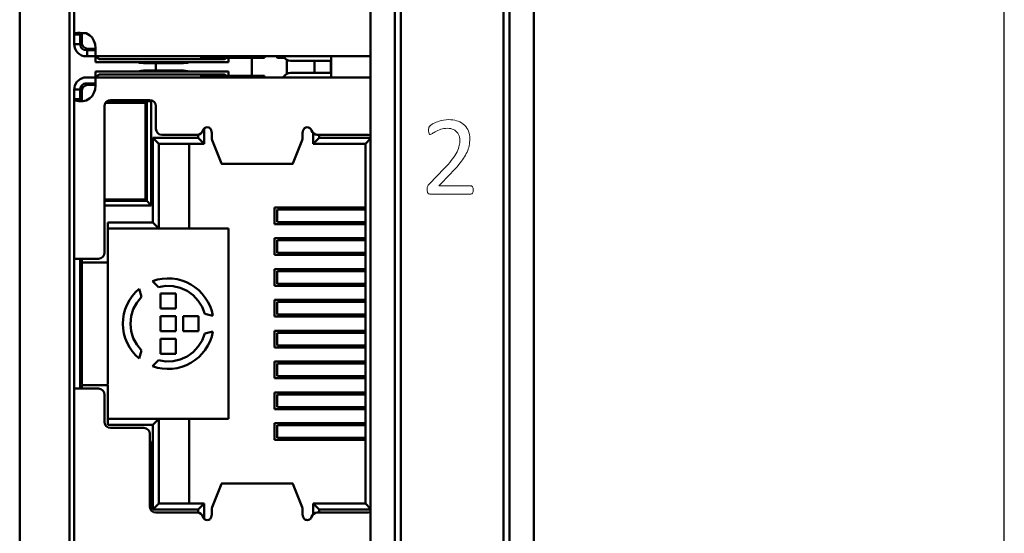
# Model space of a CAD drawing. Header units: millimetres. Extents: x 5 to 292, y 5 to 205.
# Tile 19 of 21: x 205.09 to 221.37, y 139.54 to 148.04. Entities that reach past the tile are written whole.
import ezdxf

# ---------------------------------------------------------------- set-up
doc = ezdxf.new("R2010")
doc.units = ezdxf.units.MM
doc.styles.add('TextStyle_1', font='Arial.TTF', dxfattribs={"height": 3.5})
doc.dimstyles.new('DIM_ST_1', dxfattribs={"dimtxt": 3.5, "dimasz": 2.5, "dimexe": 1.75, "dimexo": 0, "dimgap": 0.4375, "dimtad": 1, "dimlfac": 2, "dimrnd": 0.01, "dimdsep": 46, "dimtxsty": 'TextStyle_1', "dimcen": 0.09, "dimclrd": 7, "dimclre": 7, "dimclrt": 7, "dimazin": 0, "dimtfac": 1, "dimtdec": 0, "dimtmove": 0, "dimatfit": 3, "dimldrblk": 'NONE', "dimfxl": 1, "dimtvp": 1, "dimtolj": 1, "dimarcsym": 0})

# ---------------------------------------------------------------- blocks, each defined once
blk = doc.blocks.new('*D8')
at = {"color": 7, "lineweight": -2}
for p, q in [((213.34, 156.76), (223.12, 156.76)), ((221.37, 89.26), (221.37, 154.26)), ((213.34, 86.76), (223.12, 86.76))]:
    blk.add_line(p, q, dxfattribs=at)
at = {"color": 7}
for points in [[(221.787, 154.26), (220.954, 154.26), (221.37, 156.76)], [(220.954, 89.26), (221.787, 89.26), (221.37, 86.76)]]:
    blk.add_solid(points, dxfattribs=at)
at = {"layer": 'Defpoints', "color": 0}
for p in [(213.34, 156.76), (221.37, 156.76), (213.34, 86.76)]:
    blk.add_point(p, dxfattribs=at)
at = {"color": 7, "insert": (219.146, 121.76), "char_height": 3.5, "attachment_point": 5, "rotation": 90, "style": 'TextStyle_1'}
blk.add_mtext('\\A1;140{\\H0.5x;\\S^ ;}', dxfattribs=at)
blk = doc.blocks.new('_None')
blk = doc.blocks.new('Seite_1')
at = {"color": 7, "linetype": 'Continuous', "lineweight": 50}
for p, q in [((205.0903, 87.5103), (205.0903, 156.0103)), ((205.9152, 156.0103), (205.9152, 87.5103)), ((210.8903, 87.5103), (210.8903, 156.0103)), ((211.2903, 156.0103), (211.2903, 87.5103)), ((213.1903, 87.5103), (213.1903, 156.0103)), ((213.5903, 156.0103), (213.5903, 87.5103)), ((211.3903, 87.6103), (211.3903, 155.9103)), ((213.0903, 155.9103), (213.0903, 87.6103)), ((207.3403, 147.3234), (207.3403, 147.1971)), ((208.4296, 145.6554), (209.6054, 145.6554)), ((209.3486, 144.9004), (209.3486, 144.6902)), ((209.3486, 144.3904), (209.3486, 144.1802)), ((209.3486, 143.8804), (209.3486, 143.6702)), ((209.3486, 143.3704), (209.3486, 143.1602)), ((209.3486, 142.8604), (209.3486, 142.6502)), ((209.3486, 142.3504), (209.3486, 142.1402)), ((209.3486, 141.8404), (209.3486, 141.6302)), ((209.3486, 141.3304), (209.3486, 141.1202)), ((209.6054, 140.3651), (208.4296, 140.3651))]:
    blk.add_line(p, q, dxfattribs=at)
at = {"color": 7, "linetype": 'Continuous', "lineweight": 9}
for p, q in [((211.8669, 145.3269), (212.1095, 145.5766)), ((212.215, 145.4921), (212.0229, 145.2913)), ((212.0229, 145.2913), (212.5514, 145.2913)), ((212.5524, 145.1553), (211.8817, 145.1553))]:
    blk.add_line(p, q, dxfattribs=at)
at = {"color": 7, "lineweight": 50, "flags": 128}
for points in [[(205.9903, 150.4353), (205.9903, 147.7939)], [(205.9903, 147.7939), (205.9972, 147.8105), (206.0082, 147.8161), (206.0265, 147.8198), (206.0536, 147.8215), (206.0903, 147.8214), (206.1364, 147.8193), (206.1903, 147.8153)], [(205.9903, 147.6352), (205.9903, 147.6821), (205.9903, 147.7252), (205.9903, 147.7629), (205.9903, 147.7939)], [(205.9903, 147.7939), (206.0903, 147.7939)], [(206.1128, 147.8203), (206.1084, 147.8198), (206.0993, 147.8161), (206.0938, 147.8105), (206.091, 147.8031), (206.0903, 147.7939)], [(206.0903, 147.7939), (206.0903, 147.7629), (206.0903, 147.7252), (206.0903, 147.6821), (206.0903, 147.6352)], [(206.1153, 147.8202), (206.1153, 147.8103)], [(206.1153, 147.6603), (206.1153, 147.6718), (206.1153, 147.7042), (206.1153, 147.7529), (206.1153, 147.8103)], [(206.1153, 147.6603), (206.1229, 147.622), (206.1446, 147.5896), (206.1771, 147.5679), (206.2153, 147.5603)], [(206.1903, 147.8153), (206.2425, 147.7853), (206.286, 147.7436), (206.3183, 147.6927), (206.3374, 147.6356)], [(205.9903, 147.6352), (205.9942, 147.5962), (206.0056, 147.5587), (206.024, 147.5241), (206.0489, 147.4938), (206.0792, 147.469), (206.1138, 147.4505), (206.1513, 147.4391), (206.1903, 147.4353)], [(205.9903, 147.6352), (206.0903, 147.6352)], [(206.1903, 147.5353), (206.1521, 147.5429), (206.1196, 147.5645), (206.0979, 147.597), (206.0903, 147.6352)], [(206.2044, 147.5353), (206.1903, 147.5353)], [(206.2044, 147.5353), (206.3419, 147.5353)], [(206.2044, 147.4353), (206.2044, 147.5353)], [(206.2153, 147.5603), (206.3425, 147.5603)], [(206.3374, 147.6356), (206.3425, 147.5697)], [(206.3377, 147.5603), (206.3419, 147.5353)], [(206.3425, 147.4356), (206.3425, 147.445), (206.3425, 147.4725), (206.3425, 147.5155), (206.3425, 147.5697)], [(206.2044, 147.4353), (206.1903, 147.4353)], [(206.3355, 147.4353), (206.2044, 147.4353)], [(206.3419, 147.4353), (206.3419, 147.3353)], [(206.4419, 147.3353), (206.4036, 147.3353), (206.3712, 147.3353), (206.3495, 147.3353), (206.3419, 147.3353)], [(206.3425, 147.4356), (210.8903, 147.4356)], [(206.4419, 147.3853), (206.4262, 147.3864), (206.4124, 147.3895), (206.3891, 147.4003), (206.3701, 147.4156), (206.3553, 147.4353)], [(206.4419, 147.3853), (208.4419, 147.3853)], [(208.4419, 147.3353), (206.4419, 147.3353)], [(207.138, 147.3234), (207.1008, 147.3249), (207.0689, 147.3292), (207.0481, 147.3353)], [(207.2547, 147.4353), (207.2501, 147.4353), (207.2366, 147.4353)], [(207.887, 147.3353), (207.8661, 147.3292), (207.8342, 147.3249), (207.797, 147.3234)], [(208.0903, 147.4103), (208.0903, 147.4356)], [(208.0903, 147.4103), (209.1403, 147.4103)], [(208.507, 147.4103), (208.4946, 147.4003), (208.4713, 147.3895), (208.4576, 147.3864), (208.4419, 147.3853)], [(208.5419, 147.3353), (208.5343, 147.3353), (208.5126, 147.3353), (208.4802, 147.3353), (208.4419, 147.3353)], [(208.5419, 147.3353), (208.5419, 147.4103)], [(208.9293, 147.1103), (208.9293, 147.4103)], [(209.1403, 147.4356), (209.1403, 147.4103)], [(209.3393, 147.4353), (209.3412, 147.4257), (209.3466, 147.4176), (209.3548, 147.4122), (209.3643, 147.4103)], [(209.3643, 147.4103), (209.4708, 147.4103)], [(209.5093, 147.1436), (209.5093, 147.3777)], [(209.7425, 147.3606), (209.6756, 147.3606), (209.6188, 147.3606), (209.581, 147.3606), (209.5675, 147.3606)], [(209.7425, 147.3606), (210.2393, 147.3606)], [(209.9643, 147.3606), (209.9643, 147.16)], [(210.2343, 147.16), (210.2343, 147.2603), (210.2343, 147.3606)], [(210.2403, 147.085), (210.2403, 147.4356)], [(206.3419, 147.1853), (206.3495, 147.1853), (206.3712, 147.1853), (206.4036, 147.1853), (206.4419, 147.1853)], [(206.3419, 147.1853), (206.3419, 147.0853)], [(206.4419, 147.1853), (208.4419, 147.1853)], [(207.0481, 147.1853), (207.0689, 147.1914), (207.1008, 147.1956), (207.138, 147.1971)], [(207.797, 147.3234), (207.138, 147.3234)], [(207.138, 147.1971), (207.797, 147.1971)], [(207.797, 147.1971), (207.8342, 147.1956), (207.8661, 147.1914), (207.887, 147.1853)], [(208.4419, 147.1853), (208.4802, 147.1853), (208.5126, 147.1853), (208.5343, 147.1853), (208.5419, 147.1853)], [(208.5419, 147.1103), (208.5419, 147.1853)], [(206.1523, 147.0816), (206.0882, 147.0572), (206.0361, 147.0125), (206.0021, 146.9529), (205.9903, 146.8853)], [(206.1903, 147.0853), (206.1716, 147.0844), (206.1523, 147.0816)], [(206.1903, 147.0853), (206.2148, 147.0853), (206.2342, 147.0853)], [(206.2342, 147.0853), (206.3355, 147.0853)], [(210.8903, 147.085), (206.3425, 147.085)], [(206.3425, 146.9508), (206.3425, 147.0051), (206.3425, 147.048), (206.3425, 147.0755), (206.3425, 147.085)], [(206.3553, 147.0853), (206.3701, 147.1049), (206.3891, 147.1202), (206.4124, 147.1311), (206.4262, 147.1342), (206.4419, 147.1353)], [(208.4419, 147.1353), (206.4419, 147.1353)], [(207.2366, 147.0853), (207.2501, 147.0853), (207.2547, 147.0853)], [(209.1403, 147.1103), (208.0903, 147.1103)], [(208.0903, 147.085), (208.0903, 147.1103)], [(208.4419, 147.1353), (208.4576, 147.1342), (208.4713, 147.1311), (208.4946, 147.1202), (208.507, 147.1103)], [(209.1403, 147.1103), (209.1403, 147.085)], [(209.5675, 147.16), (209.581, 147.16), (209.6188, 147.16), (209.6756, 147.16), (209.7425, 147.16)], [(210.2393, 147.16), (209.7425, 147.16)], [(205.9903, 146.7267), (205.9903, 146.7576), (205.9903, 146.7953), (205.9903, 146.8384), (205.9903, 146.8853)], [(206.0903, 146.8853), (205.9903, 146.8853)], [(206.0903, 146.8853), (206.0946, 146.9144), (206.1073, 146.9409), (206.1271, 146.9627), (206.1523, 146.9778)], [(206.0903, 146.8853), (206.0903, 146.8384), (206.0903, 146.7953), (206.0903, 146.7576), (206.0903, 146.7267)], [(206.2153, 146.9603), (206.1771, 146.9527), (206.1446, 146.931), (206.1229, 146.8985), (206.1153, 146.8603)], [(206.1153, 146.7103), (206.1153, 146.7676), (206.1153, 146.8163), (206.1153, 146.8487), (206.1153, 146.8603)], [(206.1523, 146.9778), (206.1714, 146.9834), (206.1903, 146.9853)], [(206.2342, 146.9853), (206.2148, 146.9853), (206.1903, 146.9853)], [(206.3374, 146.885), (206.3183, 146.8278), (206.286, 146.777), (206.2425, 146.7353), (206.1903, 146.7052)], [(206.3425, 146.9603), (206.2153, 146.9603)], [(206.3419, 146.9853), (206.2342, 146.9853)], [(206.3425, 146.9508), (206.3374, 146.885)], [(206.3419, 146.9853), (206.3377, 146.9603)], [(206.0903, 146.7267), (205.9903, 146.7267)], [(206.1903, 146.7052), (206.1317, 146.6947), (206.0997, 146.6934), (206.0681, 146.6947), (206.0385, 146.6987), (206.0137, 146.7054), (205.9966, 146.7147), (205.9903, 146.7267)], [(205.9903, 146.7267), (205.9903, 144.0853)], [(206.1309, 146.6947), (206.127, 146.6951), (206.1124, 146.6995), (206.1006, 146.7065), (206.093, 146.7156), (206.0903, 146.7267)], [(206.1153, 146.7103), (206.1153, 146.6986)], [(206.4925, 146.6103), (206.5001, 146.6485), (206.5218, 146.681), (206.5542, 146.7027), (206.5925, 146.7103)], [(206.5357, 146.6903), (207.2653, 146.6903)], [(206.5903, 146.6903), (206.6097, 146.6653)], [(206.5903, 146.6903), (206.5903, 146.6653)], [(207.2425, 146.7103), (206.5925, 146.7103)], [(207.0222, 146.6653), (207.0403, 146.6903)], [(207.0403, 146.6903), (207.0403, 146.6653)], [(207.1903, 145.0403), (207.1903, 146.6903)], [(207.2425, 146.7103), (207.2808, 146.7027), (207.3132, 146.681), (207.3349, 146.6485), (207.3425, 146.6103)], [(207.2653, 146.6903), (207.2653, 144.9653)], [(206.4925, 144.1853), (206.4925, 146.6103)], [(206.5113, 146.6653), (207.1678, 146.6653)], [(207.1678, 146.6653), (207.1678, 145.0653)], [(207.3425, 146.2353), (207.3425, 146.6103)], [(207.3425, 146.2353), (207.3501, 146.197), (207.3718, 146.1646), (207.4042, 146.1429), (207.4425, 146.1353)], [(208.0238, 146.1353), (208.0552, 146.1403), (208.0835, 146.1551), (208.1057, 146.178), (208.1196, 146.2067)], [(208.1196, 146.2067), (208.13, 146.2282), (208.1466, 146.2454), (208.1679, 146.2564), (208.1915, 146.2603)], [(208.1403, 145.9878), (208.1403, 146.2389)], [(208.1915, 146.2603), (208.216, 146.2561), (208.2379, 146.2442)], [(208.2379, 146.2442), (208.2566, 146.2101), (208.2665, 146.1676)], [(209.7685, 146.1676), (209.7785, 146.2101), (209.7971, 146.2442)], [(209.7971, 146.2442), (209.819, 146.2561), (209.8435, 146.2603)], [(209.8435, 146.2603), (209.8672, 146.2564), (209.8884, 146.2454), (209.905, 146.2282), (209.9154, 146.2067)], [(209.9154, 146.2067), (209.9293, 146.178), (209.9515, 146.1551), (209.9798, 146.1403), (210.0113, 146.1353)], [(207.2903, 146.0878), (207.3903, 145.9878)], [(207.2903, 146.0878), (207.2903, 144.6853)], [(208.0403, 146.0878), (207.2903, 146.0878)], [(207.4425, 146.1353), (208.0238, 146.1353)], [(208.0403, 146.1379), (208.0403, 146.0878)], [(208.0403, 146.0878), (208.1403, 145.9878)], [(208.2665, 146.1114), (208.2665, 146.1676)], [(208.2665, 146.1114), (208.27, 146.0696), (208.2735, 146.0472)], [(208.2735, 146.0472), (208.4297, 145.6592)], [(209.6053, 145.6592), (209.7615, 146.0472)], [(209.7615, 146.0472), (209.765, 146.0696), (209.7685, 146.1114)], [(209.7685, 146.1676), (209.7685, 146.1114)], [(209.9403, 146.1666), (209.9403, 145.9878)], [(210.0403, 146.0878), (209.9403, 145.9878)], [(210.0113, 146.1353), (210.8575, 146.1353)], [(210.0403, 146.0878), (210.0403, 146.1353)], [(210.8903, 146.0878), (210.0403, 146.0878)], [(210.8903, 146.0728), (210.8053, 145.9878)], [(210.8575, 146.1353), (210.8903, 146.1287)], [(207.3903, 145.9878), (208.1403, 145.9878)], [(207.3903, 144.5853), (207.3903, 145.9878)], [(207.8903, 145.9878), (207.8903, 144.5853)], [(209.9403, 145.9878), (210.8053, 145.9878)], [(210.8053, 145.9878), (210.8053, 140.0328)], [(208.4297, 145.6592), (208.4322, 145.6573)], [(209.6028, 145.6573), (209.6053, 145.6592)], [(207.1678, 145.0653), (206.4925, 145.0653)], [(206.5903, 145.0403), (206.5943, 145.0653)], [(206.5903, 145.0653), (206.5903, 145.0403)], [(207.0366, 145.0653), (207.0403, 145.0403)], [(207.0403, 145.0653), (207.0403, 145.0403)], [(206.4925, 145.0403), (207.1903, 145.0403)], [(207.2653, 144.9653), (206.4925, 144.9653)], [(207.1903, 145.0403), (207.2653, 144.9653)], [(209.3053, 144.9328), (209.3053, 144.6578)], [(210.8053, 144.9328), (209.3053, 144.9328)], [(209.3505, 144.9003), (209.3514, 144.9003), (209.3681, 144.9003)], [(210.8053, 144.9003), (209.3681, 144.9003)], [(209.8053, 144.9328), (209.8053, 144.9003)], [(209.8153, 144.9103), (209.8153, 144.9328)], [(209.8153, 144.9103), (209.8211, 144.9103), (209.8382, 144.9103), (209.8659, 144.9103), (209.9032, 144.9103), (209.9486, 144.9103), (210.0005, 144.9103), (210.0568, 144.9103), (210.1153, 144.9103)], [(209.8153, 144.9103), (209.8153, 144.9003)], [(209.9653, 144.9328), (209.9653, 144.9203)], [(209.9653, 144.9203), (209.9653, 144.9103)], [(209.9653, 144.9203), (210.0903, 144.9203)], [(209.9893, 144.9203), (209.9893, 144.9103)], [(209.9893, 144.9103), (209.9893, 144.9203)], [(210.0903, 144.9203), (210.0903, 144.9328)], [(210.1153, 144.9103), (210.8053, 144.9103)], [(210.1893, 144.9103), (210.1893, 144.9328)], [(210.2403, 144.9103), (210.2403, 144.9328)], [(206.5453, 144.0253), (206.5453, 144.6853)], [(207.2903, 144.6853), (206.5453, 144.6853)], [(206.5453, 144.5853), (206.5453, 142.0023)], [(206.5453, 144.5853), (207.3903, 144.5853)], [(207.2903, 144.6853), (207.3903, 144.5853)], [(207.8903, 144.5853), (207.3903, 144.5853)], [(208.5453, 144.5853), (207.8903, 144.5853)], [(208.5419, 141.4353), (208.5419, 144.5853)], [(208.5453, 141.4353), (208.5453, 144.5853)], [(209.3053, 144.6578), (210.8053, 144.6578)], [(209.3681, 144.6903), (209.3514, 144.6903), (209.3505, 144.6903)], [(209.3681, 144.6903), (210.8053, 144.6903)], [(209.8053, 144.6903), (209.8053, 144.6578)], [(209.8153, 144.6903), (209.8153, 144.6803)], [(209.8153, 144.6578), (209.8153, 144.6803)], [(210.1153, 144.6803), (210.0568, 144.6803), (210.0005, 144.6803), (209.9486, 144.6803), (209.9032, 144.6803), (209.8659, 144.6803), (209.8382, 144.6803), (209.8211, 144.6803), (209.8153, 144.6803)], [(209.9653, 144.6803), (209.9653, 144.6703)], [(209.9653, 144.6703), (209.9653, 144.6578)], [(210.0903, 144.6703), (209.9653, 144.6703)], [(209.9893, 144.6803), (209.9893, 144.6673)], [(209.9893, 144.6703), (209.9893, 144.6803)], [(210.0903, 144.6578), (210.0903, 144.6703)], [(210.8053, 144.6803), (210.1153, 144.6803)], [(210.1893, 144.6603), (210.1893, 144.6803)], [(210.2403, 144.6578), (210.2403, 144.6803)], [(209.3053, 144.4228), (209.3053, 144.1478)], [(210.8053, 144.4228), (209.3053, 144.4228)], [(209.8053, 144.4228), (209.8053, 144.3903)], [(209.8153, 144.4003), (209.8153, 144.4228)], [(209.9653, 144.4228), (209.9653, 144.4103)], [(209.9653, 144.4103), (209.9653, 144.4003)], [(209.9653, 144.4103), (210.0903, 144.4103)], [(210.0903, 144.4103), (210.0903, 144.4228)], [(210.2403, 144.4003), (210.2403, 144.4228)], [(209.3505, 144.3903), (209.3514, 144.3903), (209.3681, 144.3903)], [(210.8053, 144.3903), (209.3681, 144.3903)], [(209.8153, 144.4003), (209.8211, 144.4003), (209.8382, 144.4003), (209.8659, 144.4003), (209.9032, 144.4003), (209.9486, 144.4003), (210.0005, 144.4003), (210.0568, 144.4003), (210.1153, 144.4003)], [(209.8153, 144.4003), (209.8153, 144.3903)], [(210.1153, 144.4003), (210.8053, 144.4003)], [(206.1903, 144.0853), (206.1513, 144.0853), (206.1138, 144.0853), (206.0792, 144.0853), (206.0489, 144.0853), (206.024, 144.0853), (206.0055, 144.0853), (205.9942, 144.0853), (205.9903, 144.0853)], [(205.9903, 141.9423), (205.9903, 144.0783)], [(206.0903, 141.9353), (206.0903, 144.0853)], [(206.1153, 144.0853), (206.1153, 144.0253)], [(206.1903, 144.0853), (206.3925, 144.0853)], [(206.3925, 144.0853), (206.4308, 144.0929), (206.4632, 144.1146), (206.4849, 144.147), (206.4925, 144.1853)], [(209.3053, 144.1478), (210.8053, 144.1478)], [(209.3681, 144.1803), (209.3514, 144.1803), (209.3505, 144.1803)], [(209.3681, 144.1803), (210.8053, 144.1803)], [(209.8053, 144.1803), (209.8053, 144.1478)], [(209.8153, 144.1803), (209.8153, 144.1703)], [(209.8153, 144.1478), (209.8153, 144.1703)], [(210.1153, 144.1703), (210.0568, 144.1703), (210.0005, 144.1703), (209.9486, 144.1703), (209.9032, 144.1703), (209.8659, 144.1703), (209.8382, 144.1703), (209.8211, 144.1703), (209.8153, 144.1703)], [(209.9653, 144.1703), (209.9653, 144.1603)], [(209.9653, 144.1603), (209.9653, 144.1478)], [(210.0903, 144.1603), (209.9653, 144.1603)], [(210.0393, 144.1703), (210.0393, 144.1603)], [(210.0903, 144.1478), (210.0903, 144.1603)], [(210.8053, 144.1703), (210.1153, 144.1703)], [(210.1893, 144.1703), (210.1893, 144.1478)], [(210.2403, 144.1478), (210.2403, 144.1703)], [(206.2153, 144.0253), (206.1771, 144.0253), (206.1446, 144.0253), (206.1229, 144.0253), (206.1153, 144.0253)], [(206.1153, 142.0023), (206.1153, 144.0183)], [(206.2153, 144.0253), (206.5453, 144.0253)], [(208.2839, 143.1405), (208.2654, 143.2201), (208.2382, 143.2973), (208.2029, 143.371), (208.1597, 143.4404), (208.1092, 143.5048), (208.052, 143.5632), (207.9888, 143.6151), (207.9203, 143.6598), (207.8474, 143.6967), (207.7708, 143.7256), (207.6916, 143.7459), (207.6107, 143.7574), (207.529, 143.7601), (207.4474, 143.7538), (207.3671, 143.7388), (207.2888, 143.715)], [(209.3053, 143.9128), (209.3053, 143.6378)], [(210.8053, 143.9128), (209.3053, 143.9128)], [(209.3505, 143.8803), (209.3514, 143.8803), (209.3681, 143.8803)], [(210.8053, 143.8803), (209.3681, 143.8803)], [(209.8053, 143.9128), (209.8053, 143.8803)], [(209.8153, 143.8903), (209.8153, 143.9128)], [(209.8153, 143.8903), (209.8211, 143.8903), (209.8382, 143.8903), (209.8659, 143.8903), (209.9032, 143.8903), (209.9486, 143.8903), (210.0005, 143.8903), (210.0568, 143.8903), (210.1153, 143.8903)], [(209.8153, 143.8903), (209.8153, 143.8803)], [(209.9653, 143.9128), (209.9653, 143.9003)], [(209.9653, 143.9003), (209.9653, 143.8903)], [(209.9653, 143.9003), (210.0903, 143.9003)], [(210.0393, 143.9003), (210.0393, 143.8903)], [(210.0903, 143.9003), (210.0903, 143.9128)], [(210.1153, 143.8903), (210.8053, 143.8903)], [(210.2403, 143.8903), (210.2403, 143.9128)], [(207.2888, 143.715), (207.3836, 143.614)], [(207.3836, 143.614), (207.5044, 143.6339), (207.6269, 143.6299), (207.7462, 143.6021), (207.8578, 143.5515), (207.9574, 143.4802), (208.0412, 143.3907), (208.1059, 143.2867), (208.149, 143.172)], [(209.3053, 143.6378), (210.8053, 143.6378)], [(209.3681, 143.6703), (209.3514, 143.6703), (209.3505, 143.6703)], [(209.3681, 143.6703), (210.8053, 143.6703)], [(209.8053, 143.6703), (209.8053, 143.6378)], [(209.8153, 143.6703), (209.8153, 143.6603)], [(209.8153, 143.6378), (209.8153, 143.6603)], [(210.1153, 143.6603), (210.0568, 143.6603), (210.0005, 143.6603), (209.9486, 143.6603), (209.9032, 143.6603), (209.8659, 143.6603), (209.8382, 143.6603), (209.8211, 143.6603), (209.8153, 143.6603)], [(209.9653, 143.6603), (209.9653, 143.6503)], [(209.9653, 143.6503), (209.9653, 143.6378)], [(210.0903, 143.6503), (209.9653, 143.6503)], [(210.0393, 143.6603), (210.0393, 143.6503)], [(210.0903, 143.6378), (210.0903, 143.6503)], [(210.8053, 143.6603), (210.1153, 143.6603)], [(210.1893, 143.6603), (210.1893, 143.6378)], [(210.2403, 143.6378), (210.2403, 143.6603)], [(206.1153, 143.5167), (206.1062, 143.5246), (206.0953, 143.546), (206.0903, 143.5801)], [(206.1153, 143.5408), (206.1028, 143.5314)], [(207.0632, 143.5848), (207.0035, 143.5289), (206.9503, 143.4668), (206.9041, 143.3993), (206.8656, 143.3272), (206.8351, 143.2513), (206.8131, 143.1726), (206.7998, 143.0919), (206.7953, 143.0103), (206.7998, 142.9286), (206.8131, 142.8479), (206.8351, 142.7692), (206.8656, 142.6933), (206.9041, 142.6212), (206.9503, 142.5537), (207.0035, 142.4916), (207.0632, 142.4357)], [(207.1034, 142.5683), (207.0257, 142.663), (206.9679, 142.7711), (206.9323, 142.8883), (206.9203, 143.0103), (206.9323, 143.1322), (206.9679, 143.2494), (207.0257, 143.3575), (207.1034, 143.4522)], [(207.1034, 143.4522), (207.0632, 143.5848)], [(207.4203, 143.5103), (207.4203, 143.2603)], [(207.6703, 143.5103), (207.4203, 143.5103)], [(207.6703, 143.2603), (207.6703, 143.5103)], [(209.3053, 143.4028), (209.3053, 143.1278)], [(210.8053, 143.4028), (209.3053, 143.4028)], [(209.3505, 143.3703), (209.3514, 143.3703), (209.3681, 143.3703)], [(210.8053, 143.3703), (209.3681, 143.3703)], [(209.8053, 143.4028), (209.8053, 143.3703)], [(209.8153, 143.3803), (209.8153, 143.4028)], [(209.8153, 143.3803), (209.8211, 143.3803), (209.8382, 143.3803), (209.8659, 143.3803), (209.9032, 143.3803), (209.9486, 143.3803), (210.0005, 143.3803), (210.0568, 143.3803), (210.1153, 143.3803)], [(209.8153, 143.3803), (209.8153, 143.3703)], [(209.9653, 143.4028), (209.9653, 143.3903)], [(209.9653, 143.3903), (209.9653, 143.3803)], [(209.9653, 143.3903), (210.0903, 143.3903)], [(210.0393, 143.3903), (210.0393, 143.3803)], [(210.0903, 143.3903), (210.0903, 143.4028)], [(210.1153, 143.3803), (210.8053, 143.3803)], [(210.2403, 143.3803), (210.2403, 143.4028)], [(207.4203, 143.2603), (207.6703, 143.2603)], [(207.6703, 143.1353), (207.4203, 143.1353)], [(207.4203, 143.1353), (207.4203, 142.8853)], [(207.6703, 142.8853), (207.6703, 143.1353)], [(208.0453, 143.1353), (207.7953, 143.1353)], [(207.7953, 143.1353), (207.7953, 142.8853)], [(208.0453, 142.8853), (208.0453, 143.1353)], [(208.149, 143.172), (208.2839, 143.1405)], [(209.3053, 143.1278), (210.8053, 143.1278)], [(209.3681, 143.1603), (209.3514, 143.1603), (209.3505, 143.1603)], [(209.3681, 143.1603), (210.8053, 143.1603)], [(209.8053, 143.1603), (209.8053, 143.1278)], [(209.8153, 143.1603), (209.8153, 143.1503)], [(209.8153, 143.1278), (209.8153, 143.1503)], [(210.1153, 143.1503), (210.0568, 143.1503), (210.0005, 143.1503), (209.9486, 143.1503), (209.9032, 143.1503), (209.8659, 143.1503), (209.8382, 143.1503), (209.8211, 143.1503), (209.8153, 143.1503)], [(209.9653, 143.1503), (209.9653, 143.1403)], [(209.9653, 143.1403), (209.9653, 143.1278)], [(210.0903, 143.1403), (209.9653, 143.1403)], [(209.9893, 143.1503), (209.9893, 143.1403)], [(209.9893, 143.1503), (209.9893, 143.1403)], [(210.0903, 143.1278), (210.0903, 143.1403)], [(210.8053, 143.1503), (210.1153, 143.1503)], [(210.1893, 143.1278), (210.1893, 143.1503)], [(210.1893, 143.1278), (210.1893, 143.1503)], [(210.2403, 143.1278), (210.2403, 143.1503)], [(207.2888, 142.3055), (207.3671, 142.2818), (207.4474, 142.2667), (207.529, 142.2604), (207.6107, 142.2631), (207.6916, 142.2747), (207.7708, 142.295), (207.8474, 142.3238), (207.9203, 142.3607), (207.9888, 142.4054), (208.052, 142.4573), (208.1092, 142.5158), (208.1597, 142.5801), (208.2029, 142.6495), (208.2382, 142.7233), (208.2654, 142.8004), (208.2839, 142.88)], [(208.149, 142.8485), (208.1059, 142.7338), (208.0412, 142.6298), (207.9574, 142.5404), (207.8578, 142.469), (207.7462, 142.4184), (207.6269, 142.3906), (207.5044, 142.3866), (207.3836, 142.4066)], [(207.4203, 142.8853), (207.6703, 142.8853)], [(207.7953, 142.8853), (208.0453, 142.8853)], [(208.2839, 142.88), (208.149, 142.8485)], [(209.3053, 142.8928), (209.3053, 142.6178)], [(210.8053, 142.8928), (209.3053, 142.8928)], [(209.3505, 142.8603), (209.3514, 142.8603), (209.3681, 142.8603)], [(210.8053, 142.8603), (209.3681, 142.8603)], [(209.8053, 142.8928), (209.8053, 142.8603)], [(209.8153, 142.8703), (209.8153, 142.8928)], [(209.8153, 142.8703), (209.8211, 142.8703), (209.8382, 142.8703), (209.8659, 142.8703), (209.9032, 142.8703), (209.9486, 142.8703), (210.0005, 142.8703), (210.0568, 142.8703), (210.1153, 142.8703)], [(209.8153, 142.8703), (209.8153, 142.8603)], [(209.9653, 142.8928), (209.9653, 142.8803)], [(209.9653, 142.8803), (209.9653, 142.8703)], [(209.9653, 142.8803), (210.0903, 142.8803)], [(209.9893, 142.8803), (209.9893, 142.8703)], [(209.9893, 142.8703), (209.9893, 142.8803)], [(210.0903, 142.8803), (210.0903, 142.8928)], [(210.1153, 142.8703), (210.8053, 142.8703)], [(210.1893, 142.8703), (210.1893, 142.8928)], [(210.2403, 142.8703), (210.2403, 142.8928)], [(207.6703, 142.7603), (207.4203, 142.7603)], [(207.4203, 142.7603), (207.4203, 142.5103)], [(207.6703, 142.5103), (207.6703, 142.7603)], [(209.3053, 142.6178), (210.8053, 142.6178)], [(209.3681, 142.6503), (209.3514, 142.6503), (209.3505, 142.6503)], [(209.3681, 142.6503), (210.8053, 142.6503)], [(209.8053, 142.6503), (209.8053, 142.6178)], [(209.8153, 142.6503), (209.8153, 142.6403)], [(209.8153, 142.6178), (209.8153, 142.6403)], [(210.1153, 142.6403), (210.0568, 142.6403), (210.0005, 142.6403), (209.9486, 142.6403), (209.9032, 142.6403), (209.8659, 142.6403), (209.8382, 142.6403), (209.8211, 142.6403), (209.8153, 142.6403)], [(209.9653, 142.6403), (209.9653, 142.6303)], [(209.9653, 142.6303), (209.9653, 142.6178)], [(210.0903, 142.6303), (209.9653, 142.6303)], [(209.9893, 142.6403), (209.9893, 142.6303)], [(209.9893, 142.6303), (209.9893, 142.6403)], [(210.0903, 142.6178), (210.0903, 142.6303)], [(210.8053, 142.6403), (210.1153, 142.6403)], [(210.1893, 142.6178), (210.1893, 142.6403)], [(210.2403, 142.6178), (210.2403, 142.6403)], [(206.1153, 142.5054), (206.1053, 142.4963), (206.095, 142.4746), (206.0903, 142.4404)], [(206.1153, 142.4774), (206.1144, 142.4783), (206.1014, 142.4881)], [(207.0632, 142.4357), (207.1034, 142.5683)], [(207.4203, 142.5103), (207.6703, 142.5103)], [(207.3836, 142.4066), (207.2888, 142.3055)], [(209.3053, 142.3828), (209.3053, 142.1078)], [(210.8053, 142.3828), (209.3053, 142.3828)], [(209.3505, 142.3503), (209.3514, 142.3503), (209.3681, 142.3503)], [(210.8053, 142.3503), (209.3681, 142.3503)], [(209.8053, 142.3828), (209.8053, 142.3503)], [(209.8153, 142.3603), (209.8153, 142.3828)], [(209.8153, 142.3603), (209.8211, 142.3603), (209.8382, 142.3603), (209.8659, 142.3603), (209.9032, 142.3603), (209.9486, 142.3603), (210.0005, 142.3603), (210.0568, 142.3603), (210.1153, 142.3603)], [(209.8153, 142.3603), (209.8153, 142.3503)], [(209.9653, 142.3828), (209.9653, 142.3703)], [(209.9653, 142.3703), (209.9653, 142.3603)], [(209.9653, 142.3703), (210.0903, 142.3703)], [(209.9893, 142.3703), (209.9893, 142.3603)], [(209.9893, 142.3603), (209.9893, 142.3703)], [(210.0903, 142.3703), (210.0903, 142.3828)], [(210.1153, 142.3603), (210.8053, 142.3603)], [(210.1893, 142.3603), (210.1893, 142.3828)], [(210.1893, 142.3828), (210.1893, 142.3603)], [(210.2403, 142.3603), (210.2403, 142.3828)], [(209.3681, 142.1403), (209.3514, 142.1403), (209.3505, 142.1403)], [(209.3681, 142.1403), (210.8053, 142.1403)], [(209.8053, 142.1403), (209.8053, 142.1078)], [(209.8153, 142.1403), (209.8153, 142.1303)], [(209.8153, 142.1078), (209.8153, 142.1303)], [(210.1153, 142.1303), (210.0568, 142.1303), (210.0005, 142.1303), (209.9486, 142.1303), (209.9032, 142.1303), (209.8659, 142.1303), (209.8382, 142.1303), (209.8211, 142.1303), (209.8153, 142.1303)], [(209.9653, 142.1303), (209.9653, 142.1203)], [(210.0393, 142.1303), (210.0393, 142.1203)], [(210.8053, 142.1303), (210.1153, 142.1303)], [(210.2403, 142.1078), (210.2403, 142.1303)], [(206.1153, 141.9953), (206.1229, 141.9953), (206.1446, 141.9953), (206.1771, 141.9953), (206.2153, 141.9953)], [(206.1153, 141.9953), (206.1153, 141.9353)], [(206.2153, 141.9953), (206.5453, 141.9953)], [(206.5453, 141.3353), (206.5453, 141.9953)], [(209.3053, 142.1078), (210.8053, 142.1078)], [(209.9653, 142.1203), (209.9653, 142.1078)], [(210.0903, 142.1203), (209.9653, 142.1203)], [(210.0903, 142.1078), (210.0903, 142.1203)], [(205.9903, 141.9353), (205.9942, 141.9353), (206.0055, 141.9353), (206.024, 141.9353), (206.0489, 141.9353), (206.0792, 141.9353), (206.1138, 141.9353), (206.1513, 141.9353), (206.1903, 141.9353)], [(205.9903, 141.9353), (205.9903, 139.2938)], [(206.3925, 141.9353), (206.1903, 141.9353)], [(206.4925, 141.8353), (206.4849, 141.8735), (206.4632, 141.906), (206.4308, 141.9277), (206.3925, 141.9353)], [(206.4925, 141.3853), (206.4925, 141.8353)], [(209.3053, 141.8728), (209.3053, 141.5978)], [(210.8053, 141.8728), (209.3053, 141.8728)], [(209.3505, 141.8403), (209.3514, 141.8403), (209.3681, 141.8403)], [(210.8053, 141.8403), (209.3681, 141.8403)], [(209.8053, 141.8728), (209.8053, 141.8403)], [(209.8153, 141.8503), (209.8153, 141.8728)], [(209.8153, 141.8503), (209.8211, 141.8503), (209.8382, 141.8503), (209.8659, 141.8503), (209.9032, 141.8503), (209.9486, 141.8503), (210.0005, 141.8503), (210.0568, 141.8503), (210.1153, 141.8503)], [(209.8153, 141.8503), (209.8153, 141.8403)], [(209.9653, 141.8728), (209.9653, 141.8603)], [(209.9653, 141.8603), (209.9653, 141.8503)], [(209.9653, 141.8603), (210.0903, 141.8603)], [(210.0393, 141.8603), (210.0393, 141.8503)], [(210.0903, 141.8603), (210.0903, 141.8728)], [(210.1153, 141.8503), (210.8053, 141.8503)], [(210.2403, 141.8503), (210.2403, 141.8728)], [(209.3053, 141.5978), (210.8053, 141.5978)], [(209.3681, 141.6303), (209.3514, 141.6303), (209.3505, 141.6303)], [(209.3681, 141.6303), (210.8053, 141.6303)], [(209.8053, 141.6303), (209.8053, 141.5978)], [(209.8153, 141.6303), (209.8153, 141.6203)], [(209.8153, 141.5978), (209.8153, 141.6203)], [(210.1153, 141.6203), (210.0568, 141.6203), (210.0005, 141.6203), (209.9486, 141.6203), (209.9032, 141.6203), (209.8659, 141.6203), (209.8382, 141.6203), (209.8211, 141.6203), (209.8153, 141.6203)], [(209.9653, 141.6203), (209.9653, 141.6103)], [(209.9653, 141.6103), (209.9653, 141.5978)], [(210.0903, 141.6103), (209.9653, 141.6103)], [(210.0393, 141.6203), (210.0393, 141.6103)], [(210.0903, 141.5978), (210.0903, 141.6103)], [(210.8053, 141.6203), (210.1153, 141.6203)], [(210.2403, 141.5978), (210.2403, 141.6203)], [(206.5925, 141.2853), (206.5542, 141.2929), (206.5218, 141.3146), (206.5001, 141.347), (206.4925, 141.3853)], [(207.3903, 141.4353), (206.5453, 141.4353)], [(206.5453, 141.3353), (207.2903, 141.3353)], [(207.2903, 141.3353), (207.3903, 141.4353)], [(207.2903, 141.3353), (207.2903, 139.9328)], [(207.3903, 141.4353), (207.8903, 141.4353)], [(207.3903, 140.0328), (207.3903, 141.4353)], [(207.8903, 141.4353), (208.5453, 141.4353)], [(207.8903, 140.0328), (207.8903, 141.4353)], [(209.3053, 141.3628), (209.3053, 141.0878)], [(210.8053, 141.3628), (209.3053, 141.3628)], [(209.3505, 141.3303), (209.3514, 141.3303), (209.3681, 141.3303)], [(210.8053, 141.3303), (209.3681, 141.3303)], [(209.8053, 141.3628), (209.8053, 141.3303)], [(209.8153, 141.3403), (209.8153, 141.3628)], [(209.8153, 141.3403), (209.8211, 141.3403), (209.8382, 141.3403), (209.8659, 141.3403), (209.9032, 141.3403), (209.9486, 141.3403), (210.0005, 141.3403), (210.0568, 141.3403), (210.1153, 141.3403)], [(209.8153, 141.3403), (209.8153, 141.3303)], [(209.9653, 141.3628), (209.9653, 141.3503)], [(209.9653, 141.3503), (209.9653, 141.3403)], [(209.9653, 141.3503), (210.0903, 141.3503)], [(210.0393, 141.3503), (210.0393, 141.3403)], [(210.0903, 141.3503), (210.0903, 141.3628)], [(210.1153, 141.3403), (210.8053, 141.3403)], [(210.2403, 141.3403), (210.2403, 141.3628)], [(207.1425, 141.2853), (206.5925, 141.2853)], [(207.2425, 141.1853), (207.2349, 141.2235), (207.2132, 141.256), (207.1808, 141.2777), (207.1425, 141.2853)], [(207.2425, 139.9853), (207.2425, 141.1853)], [(207.2653, 141.0553), (207.2425, 141.0325)], [(207.2425, 141.0553), (207.2653, 141.0553)], [(207.2653, 141.0553), (207.2653, 139.9242)], [(209.3053, 141.0878), (210.8053, 141.0878)], [(209.3681, 141.1203), (209.3514, 141.1203), (209.3505, 141.1203)], [(209.3681, 141.1203), (210.8053, 141.1203)], [(209.8053, 141.1203), (209.8053, 141.0878)], [(209.8153, 141.1203), (209.8153, 141.1103)], [(209.8153, 141.0878), (209.8153, 141.1103)], [(210.1153, 141.1103), (210.0568, 141.1103), (210.0005, 141.1103), (209.9486, 141.1103), (209.9032, 141.1103), (209.8659, 141.1103), (209.8382, 141.1103), (209.8211, 141.1103), (209.8153, 141.1103)], [(209.9653, 141.1103), (209.9653, 141.1003)], [(209.9653, 141.1003), (209.9653, 141.0878)], [(210.0903, 141.1003), (209.9653, 141.1003)], [(210.0393, 141.1103), (210.0393, 141.1003)], [(210.0903, 141.0878), (210.0903, 141.1003)], [(210.8053, 141.1103), (210.1153, 141.1103)], [(210.2403, 141.0878), (210.2403, 141.1103)], [(208.4297, 140.3613), (208.2735, 139.9733)], [(208.4322, 140.3632), (208.4297, 140.3613)], [(209.6053, 140.3613), (209.6028, 140.3632)], [(209.7615, 139.9733), (209.6053, 140.3613)], [(207.2903, 139.9328), (207.3903, 140.0328)], [(208.1403, 140.0328), (207.3903, 140.0328)], [(208.0403, 139.9328), (208.1403, 140.0328)], [(208.1403, 139.7817), (208.1403, 140.0328)], [(210.8053, 140.0328), (209.9403, 140.0328)], [(210.0403, 139.9328), (209.9403, 140.0328)], [(209.9403, 140.0328), (209.9403, 139.8539)], [(210.8903, 139.9478), (210.8053, 140.0328)], [(207.3425, 139.8853), (207.3042, 139.8929), (207.2718, 139.9146), (207.2501, 139.947), (207.2425, 139.9853)], [(207.2903, 139.9328), (208.0403, 139.9328)], [(208.0238, 139.8853), (207.3425, 139.8853)], [(208.1196, 139.8138), (208.1057, 139.8426), (208.0835, 139.8654), (208.0552, 139.8802), (208.0238, 139.8853)], [(208.0403, 139.9328), (208.0403, 139.8826)], [(208.2665, 139.8529), (208.2566, 139.8104), (208.2379, 139.7764)], [(208.2735, 139.9733), (208.27, 139.9509), (208.2665, 139.9091)], [(208.2665, 139.8529), (208.2665, 139.9091)], [(209.7685, 139.9091), (209.765, 139.9509), (209.7615, 139.9733)], [(209.7685, 139.9091), (209.7685, 139.8529)], [(209.7971, 139.7764), (209.7785, 139.8104), (209.7685, 139.8529)], [(210.0113, 139.8853), (209.9798, 139.8802), (209.9515, 139.8654), (209.9293, 139.8426), (209.9154, 139.8138)], [(210.8575, 139.8853), (210.0113, 139.8853)], [(210.0403, 139.9328), (210.8903, 139.9328)], [(210.0403, 139.8853), (210.0403, 139.9328)], [(210.8903, 139.8918), (210.8575, 139.8853)], [(208.1915, 139.7603), (208.1679, 139.7641), (208.1466, 139.7751), (208.13, 139.7923), (208.1196, 139.8138)], [(208.2379, 139.7764), (208.216, 139.7644), (208.1915, 139.7603)], [(209.9154, 139.8138), (209.9081, 139.7971), (209.897, 139.7827), (209.8828, 139.7713), (209.8662, 139.7638), (209.8483, 139.7604), (209.8301, 139.7615), (209.8127, 139.7669), (209.7971, 139.7764)]]:
    blk.add_lwpolyline(points, dxfattribs=at)
at = {"color": 7, "lineweight": 9, "flags": 128}
for points in [[(211.8517, 146.2148), (211.852, 146.231), (211.8532, 146.2443), (211.8553, 146.2552), (211.8586, 146.2644), (211.8604, 146.2683), (211.8625, 146.2721), (211.8655, 146.2762), (211.8697, 146.2808), (211.8751, 146.2859), (211.882, 146.2917), (211.8915, 146.2986), (211.9035, 146.3066), (211.9182, 146.3157), (211.9351, 146.3252), (211.9544, 146.3346), (211.9758, 146.3439), (211.9993, 146.353), (212.0242, 146.3613), (212.0607, 146.3715), (212.0995, 146.3798), (212.1399, 146.3848), (212.1819, 146.3865)], [(212.1819, 146.3865), (212.2177, 146.3854), (212.2516, 146.3822), (212.2835, 146.3767), (212.3136, 146.3691), (212.3417, 146.3594), (212.3679, 146.3478), (212.3962, 146.3322), (212.4218, 146.3143), (212.4447, 146.2942), (212.4648, 146.2722), (212.4827, 146.2479), (212.4977, 146.2218), (212.51, 146.194), (212.5195, 146.1648), (212.5263, 146.1346), (212.5304, 146.1035), (212.5318, 146.0714)], [(211.8797, 146.1426), (211.8733, 146.1435), (211.8676, 146.1464), (211.8628, 146.1513), (211.8589, 146.1586), (211.8559, 146.1684), (211.8536, 146.1811), (211.8521, 146.1965), (211.8517, 146.2148)], [(212.1618, 146.2434), (212.133, 146.2424), (212.1057, 146.2395), (212.0799, 146.2345), (212.0557, 146.2275), (212.0329, 146.2193), (212.0053, 146.2081), (211.9802, 146.1963), (211.9576, 146.1842), (211.9423, 146.1755), (211.9284, 146.1671), (211.9159, 146.1591), (211.9049, 146.1521), (211.8949, 146.1468), (211.8865, 146.1437), (211.8797, 146.1426)], [(212.3676, 146.0452), (212.3662, 146.0705), (212.3621, 146.0949), (212.3551, 146.1185), (212.3456, 146.1409), (212.3335, 146.1614), (212.319, 146.1801), (212.3019, 146.1969), (212.2839, 146.2103), (212.2637, 146.2217), (212.2412, 146.2311), (212.2168, 146.238), (212.1903, 146.2421), (212.1618, 146.2434)], [(212.1095, 145.5766), (212.1432, 145.612), (212.174, 145.6457), (212.2019, 145.678), (212.2269, 145.7086), (212.2489, 145.7377), (212.2687, 145.7656), (212.2894, 145.7971), (212.3072, 145.8272), (212.3223, 145.8557), (212.3348, 145.8829), (212.3452, 145.9093), (212.3532, 145.9344), (212.3588, 145.9582), (212.3626, 145.981), (212.3654, 146.0031), (212.367, 146.0245), (212.3676, 146.0452)], [(212.5318, 146.0714), (212.5311, 146.0423), (212.5292, 146.0131), (212.5259, 145.9841), (212.5214, 145.9551), (212.5147, 145.9255), (212.5075, 145.9014), (212.4984, 145.8766), (212.4876, 145.8511), (212.475, 145.8248), (212.4602, 145.7975), (212.4461, 145.7739), (212.4305, 145.7494), (212.4132, 145.7242), (212.3944, 145.6981), (212.3739, 145.6712), (212.3514, 145.643), (212.3219, 145.6081), (212.2894, 145.5713), (212.2537, 145.5326), (212.215, 145.4921)], [(211.8282, 145.2252), (211.8287, 145.2446), (211.83, 145.2612), (211.8332, 145.2754), (211.8384, 145.2878), (211.8456, 145.3003), (211.8548, 145.3132), (211.8669, 145.3269)], [(211.8817, 145.1553), (211.8706, 145.1559), (211.8608, 145.1579), (211.8522, 145.1613), (211.8448, 145.1663), (211.8386, 145.1732), (211.834, 145.1824), (211.8307, 145.1942), (211.8288, 145.2084), (211.8282, 145.2252)], [(212.5514, 145.2913), (212.5588, 145.2902), (212.566, 145.2871), (212.5726, 145.2819), (212.5782, 145.2745), (212.5827, 145.2651), (212.5857, 145.2536), (212.5875, 145.2399), (212.588, 145.2242)], [(212.588, 145.2242), (212.5875, 145.2084), (212.5857, 145.1944), (212.5829, 145.1824), (212.5791, 145.1725), (212.5742, 145.1648), (212.5679, 145.1595), (212.5605, 145.1563), (212.5524, 145.1553)]]:
    blk.add_lwpolyline(points, dxfattribs=at)
at = {"color": 7, "linetype": 'Continuous', "lineweight": 50}
for centre, radius, start, end in [((209.4239, 147.3856), 0.05, 34.86925, 90), ((209.5675, 147.4856), 0.125, 214.84578, 270), ((209.4239, 147.135), 0.05, 270, 325.15422), ((209.5675, 147.035), 0.125, 90, 145.13075)]:
    blk.add_arc(centre, radius, start, end, dxfattribs=at)
dim = blk.add_linear_dim(base=(221.3703, 156.7603), p1=(213.3403, 86.7603), p2=(213.3403, 156.7603), angle=90, text='<>{\\H0.5x;\\S^ ;}', dimstyle='DIM_ST_1')
dim.commit()
dim.dimension.update_dxf_attribs({"geometry": '*D8', "text_midpoint": (221.3703, 121.7603), "dimtype": 160})

msp = doc.modelspace()

# ---------------------------------------------------------------- block references
msp.add_blockref('Seite_1', (0, 0))

doc.saveas('drawing.dxf')
